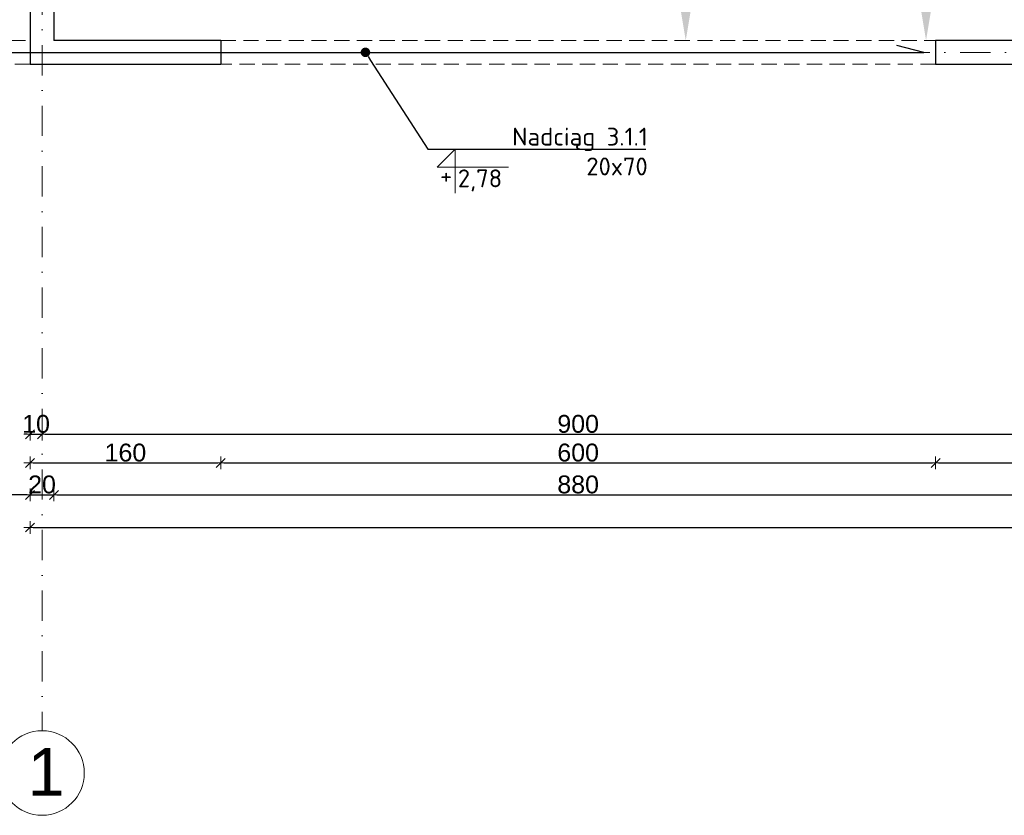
# Model space of a CAD drawing. Header units: millimetres. Extents: x -81893328 to 44149, y -26843406 to 95443303.
# Tile 83 of 100: x 27673 to 28499, y 7808 to 8476. Entities that reach past the tile are written whole.
import ezdxf
from ezdxf import colors
from ezdxf.entities.mleader import LeaderData, LeaderLine
from ezdxf.enums import TextEntityAlignment as Align
from ezdxf.math import Vec2, Vec3

# ---------------------------------------------------------------- set-up
doc = ezdxf.new("R2010")
doc.units = ezdxf.units.MM
doc.linetypes.add('DASHDOTX2', pattern=[50.8, 25.4, -12.7, 0, -12.7])
doc.linetypes.add('DASHED', pattern=[19.05, 12.7, -6.35])
for name, color, linetype, lineweight in [('A- osie', 2, 'DASHDOTX2', 5), ('aRMZ - osie', 2, 'DASHDOTX2', 5), ('aRMZ - wymiarowanie', 4, 'Continuous', 13), ('kRMZ - nadproża monolityczne', 1, 'DASHED', 5), ('kRMZ - podciągi opisy', 2, 'Continuous', 5), ('kRMZ - ściany nośne', 5, 'Continuous', 30)]:
    doc.layers.add(name, color=color, linetype=linetype, lineweight=lineweight)
doc.styles.add('1-100 2', font='arial.ttf', dxfattribs={"height": 15})
doc.styles.add('1-100 RM wymiar', font='isocpeur.ttf', dxfattribs={"height": 15})
doc.styles.get("Standard").update_dxf_attribs({"font": 'arial.ttf'})
doc.dimstyles.new('1-100', dxfattribs={"dimtxt": 15, "dimasz": 2.5, "dimexe": 1.25, "dimexo": 0.625, "dimgap": 1, "dimtad": 1, "dimdec": 0, "dimtxsty": '1-100 2', "dimblk": 'ZNACZKI', "dimcen": 2, "dimdle": 5, "dimse1": 1, "dimse2": 1, "dimclrd": 7, "dimclrt": 7, "dimadec": 0, "dimazin": 0, "dimtfac": 1, "dimtdec": 0, "dimtix": 1, "dimtmove": 1, "dimatfit": 3, "dimldrblk": 'ZNACZKI', "dimfxl": 1, "dimarcsym": 0})
doc.dimstyles.new('wymiarowanie prętów 1-100', dxfattribs={"dimtxt": 15, "dimasz": 25, "dimexe": 1.25, "dimexo": 0.625, "dimgap": 1, "dimtad": 1, "dimdec": 0, "dimtxsty": '1-100 2', "dimcen": 2, "dimdle": 5, "dimse1": 1, "dimse2": 1, "dimclrd": 7, "dimclrt": 7, "dimadec": 0, "dimazin": 0, "dimtfac": 1, "dimtdec": 0, "dimtix": 1, "dimtmove": 1, "dimatfit": 3, "dimldrblk": 'ZNACZKI', "dimfxl": 1, "dimarcsym": 0})

# ---------------------------------------------------------------- blocks, each defined once
blk = doc.blocks.new('ZNACZKI')
for p, q in [((0, 2.131), (0, -2.131)), ((1.507, 1.507), (-1.507, -1.507)), ((-2.131, 0), (2.131, 0))]:
    blk.add_line(p, q)
blk = doc.blocks.new('*D138')
at = {"layer": 'aRMZ - wymiarowanie', "color": 7, "lineweight": -2, "ltscale": 2, "transparency": 16777216}
for p, q in [((27325.54, 8451.48), (27325.54, 8453.98)), ((27325.54, 8448.98), (27325.54, 8438.98)), ((27325.54, 8436.48), (27325.54, 8433.98))]:
    blk.add_line(p, q, dxfattribs=at)
at = {"layer": 'Defpoints', "color": 0, "ltscale": 2, "transparency": 16777216}
for p in [(27666.44, 8448.98), (27325.54, 8438.98), (27681.44, 8438.98)]:
    blk.add_point(p, dxfattribs=at)
at = {"layer": 'aRMZ - wymiarowanie', "color": 7, "lineweight": -2, "ltscale": 2, "transparency": 16777216, "xscale": 2.5, "yscale": 2.5, "zscale": 2.5}
for p, rotation in [((27325.54, 8448.98), 270), ((27325.54, 8438.98), 90)]:
    blk.add_blockref('ZNACZKI', p, dxfattribs=dict(at, rotation=rotation))
at = {"layer": 'aRMZ - wymiarowanie', "color": 7, "ltscale": 2, "transparency": 16777216, "insert": (27316.88, 8443.98), "char_height": 15, "attachment_point": 5, "rotation": 90, "style": '1-100 2'}
blk.add_mtext('10', dxfattribs=at)
blk = doc.blocks.new('*D142')
at = {"layer": 'aRMZ - wymiarowanie', "color": 7, "lineweight": -2, "ltscale": 2, "transparency": 16777216}
for p, q in [((27678.94, 8128.22), (27676.44, 8128.22)), ((27681.44, 8128.22), (27691.44, 8128.22)), ((27693.94, 8128.22), (27696.44, 8128.22))]:
    blk.add_line(p, q, dxfattribs=at)
at = {"layer": 'Defpoints', "color": 0, "ltscale": 2, "transparency": 16777216}
for p in [(27681.44, 8438.98), (27691.44, 8423.98), (27691.44, 8128.22)]:
    blk.add_point(p, dxfattribs=at)
at = {"layer": 'aRMZ - wymiarowanie', "color": 7, "lineweight": -2, "ltscale": 2, "transparency": 16777216, "xscale": 2.5, "yscale": 2.5, "zscale": 2.5}
blk.add_blockref('ZNACZKI', (27681.44, 8128.22), dxfattribs=at)
at = {"layer": 'aRMZ - wymiarowanie', "color": 7, "lineweight": -2, "ltscale": 2, "transparency": 16777216, "xscale": 2.5, "yscale": 2.5, "zscale": 2.5, "rotation": 180}
blk.add_blockref('ZNACZKI', (27691.44, 8128.22), dxfattribs=at)
at = {"layer": 'aRMZ - wymiarowanie', "color": 7, "ltscale": 2, "transparency": 16777216, "insert": (27686.44, 8136.88), "char_height": 15, "attachment_point": 5, "style": '1-100 2'}
blk.add_mtext('10', dxfattribs=at)
blk = doc.blocks.new('*D143')
at = {"layer": 'aRMZ - wymiarowanie', "color": 7, "lineweight": -2, "ltscale": 2, "transparency": 16777216}
blk.add_line((27693.94, 8128.22), (28588.94, 8128.22), dxfattribs=at)
at = {"layer": 'Defpoints', "color": 0, "ltscale": 2, "transparency": 16777216}
for p in [(27691.44, 8423.98), (28591.44, 8423.98), (28591.44, 8128.22)]:
    blk.add_point(p, dxfattribs=at)
at = {"layer": 'aRMZ - wymiarowanie', "color": 7, "lineweight": -2, "ltscale": 2, "transparency": 16777216, "xscale": 2.5, "yscale": 2.5, "zscale": 2.5, "rotation": 180}
blk.add_blockref('ZNACZKI', (27691.44, 8128.22), dxfattribs=at)
at = {"layer": 'aRMZ - wymiarowanie', "color": 7, "lineweight": -2, "ltscale": 2, "transparency": 16777216, "xscale": 2.5, "yscale": 2.5, "zscale": 2.5}
blk.add_blockref('ZNACZKI', (28591.44, 8128.22), dxfattribs=at)
at = {"layer": 'aRMZ - wymiarowanie', "color": 7, "ltscale": 2, "transparency": 16777216, "insert": (28141.44, 8136.88), "char_height": 15, "attachment_point": 5, "style": '1-100 2'}
blk.add_mtext('900', dxfattribs=at)
blk = doc.blocks.new('*D125')
at = {"layer": 'aRMZ - wymiarowanie', "color": 7, "lineweight": -2, "ltscale": 2, "transparency": 16777216}
for p, q in [((27678.94, 8077.35), (27676.44, 8077.35)), ((27681.44, 8077.35), (27701.44, 8077.35)), ((27703.94, 8077.35), (27706.44, 8077.35))]:
    blk.add_line(p, q, dxfattribs=at)
at = {"layer": 'Defpoints', "color": 0, "ltscale": 2, "transparency": 16777216}
for p in [(27701.44, 8458.98), (27681.44, 8438.98), (27701.44, 8077.35)]:
    blk.add_point(p, dxfattribs=at)
at = {"layer": 'aRMZ - wymiarowanie', "color": 7, "lineweight": -2, "ltscale": 2, "transparency": 16777216, "xscale": 2.5, "yscale": 2.5, "zscale": 2.5}
blk.add_blockref('ZNACZKI', (27681.44, 8077.35), dxfattribs=at)
at = {"layer": 'aRMZ - wymiarowanie', "color": 7, "lineweight": -2, "ltscale": 2, "transparency": 16777216, "xscale": 2.5, "yscale": 2.5, "zscale": 2.5, "rotation": 180}
blk.add_blockref('ZNACZKI', (27701.44, 8077.35), dxfattribs=at)
at = {"layer": 'aRMZ - wymiarowanie', "color": 7, "ltscale": 2, "transparency": 16777216, "insert": (27691.44, 8086), "char_height": 15, "attachment_point": 5, "style": '1-100 2'}
blk.add_mtext('20', dxfattribs=at)
blk = doc.blocks.new('*D126')
at = {"layer": 'aRMZ - wymiarowanie', "color": 7, "lineweight": -2, "ltscale": 2, "transparency": 16777216}
blk.add_line((27703.94, 8077.35), (28578.94, 8077.35), dxfattribs=at)
at = {"layer": 'Defpoints', "color": 0, "ltscale": 2, "transparency": 16777216}
for p in [(27701.44, 8458.98), (28581.44, 8458.98), (28581.44, 8077.35)]:
    blk.add_point(p, dxfattribs=at)
at = {"layer": 'aRMZ - wymiarowanie', "color": 7, "lineweight": -2, "ltscale": 2, "transparency": 16777216, "xscale": 2.5, "yscale": 2.5, "zscale": 2.5, "rotation": 180}
blk.add_blockref('ZNACZKI', (27701.44, 8077.35), dxfattribs=at)
at = {"layer": 'aRMZ - wymiarowanie', "color": 7, "lineweight": -2, "ltscale": 2, "transparency": 16777216, "xscale": 2.5, "yscale": 2.5, "zscale": 2.5}
blk.add_blockref('ZNACZKI', (28581.44, 8077.35), dxfattribs=at)
at = {"layer": 'aRMZ - wymiarowanie', "color": 7, "ltscale": 2, "transparency": 16777216, "insert": (28141.44, 8086), "char_height": 15, "attachment_point": 5, "style": '1-100 2'}
blk.add_mtext('880', dxfattribs=at)
blk = doc.blocks.new('*D118')
at = {"layer": 'aRMZ - wymiarowanie', "color": 7, "lineweight": -2, "ltscale": 2, "transparency": 16777216}
blk.add_line((27683.94, 8049.93), (29798.94, 8049.93), dxfattribs=at)
at = {"layer": 'Defpoints', "color": 0, "ltscale": 2, "transparency": 16777216}
for p in [(27681.44, 8438.98), (29801.44, 8438.98), (29801.44, 8049.93)]:
    blk.add_point(p, dxfattribs=at)
at = {"layer": 'aRMZ - wymiarowanie', "color": 7, "lineweight": -2, "ltscale": 2, "transparency": 16777216, "xscale": 2.5, "yscale": 2.5, "zscale": 2.5, "rotation": 180}
blk.add_blockref('ZNACZKI', (27681.44, 8049.93), dxfattribs=at)
at = {"layer": 'aRMZ - wymiarowanie', "color": 7, "lineweight": -2, "ltscale": 2, "transparency": 16777216, "xscale": 2.5, "yscale": 2.5, "zscale": 2.5}
blk.add_blockref('ZNACZKI', (29801.44, 8049.93), dxfattribs=at)
at = {"layer": 'aRMZ - wymiarowanie', "color": 7, "ltscale": 2, "transparency": 16777216, "insert": (28741.44, 8058.59), "char_height": 15, "attachment_point": 5, "style": '1-100 2'}
blk.add_mtext('2120', dxfattribs=at)
blk = doc.blocks.new('*D119')
at = {"layer": 'aRMZ - wymiarowanie', "color": 7, "lineweight": -2, "ltscale": 2, "transparency": 16777216}
for p, q in [((27297.89, 8461.48), (27297.89, 8463.98)), ((27297.89, 8438.98), (27297.89, 8458.98)), ((27297.89, 8436.48), (27297.89, 8433.98))]:
    blk.add_line(p, q, dxfattribs=at)
at = {"layer": 'Defpoints', "color": 0, "ltscale": 2, "transparency": 16777216}
for p in [(27297.89, 8458.98), (27701.44, 8458.98), (27681.44, 8438.98)]:
    blk.add_point(p, dxfattribs=at)
at = {"layer": 'aRMZ - wymiarowanie', "color": 7, "lineweight": -2, "ltscale": 2, "transparency": 16777216, "xscale": 2.5, "yscale": 2.5, "zscale": 2.5}
for p, rotation in [((27297.89, 8458.98), 270), ((27297.89, 8438.98), 90)]:
    blk.add_blockref('ZNACZKI', p, dxfattribs=dict(at, rotation=rotation))
at = {"layer": 'aRMZ - wymiarowanie', "color": 7, "ltscale": 2, "transparency": 16777216, "insert": (27289.24, 8448.98), "char_height": 15, "attachment_point": 5, "rotation": 90, "style": '1-100 2'}
blk.add_mtext('20', dxfattribs=at)
blk = doc.blocks.new('*D150')
at = {"layer": 'aRMZ - wymiarowanie', "color": 7, "lineweight": -2, "ltscale": 2, "transparency": 16777216}
blk.add_line((27297.89, 8461.48), (27297.89, 8936.48), dxfattribs=at)
at = {"layer": 'Defpoints', "color": 0, "ltscale": 2, "transparency": 16777216}
for p in [(27297.89, 8938.98), (27701.44, 8938.98), (27701.44, 8458.98)]:
    blk.add_point(p, dxfattribs=at)
at = {"layer": 'aRMZ - wymiarowanie', "color": 7, "lineweight": -2, "ltscale": 2, "transparency": 16777216, "xscale": 2.5, "yscale": 2.5, "zscale": 2.5}
for p, rotation in [((27297.89, 8938.98), 90), ((27297.89, 8458.98), 270)]:
    blk.add_blockref('ZNACZKI', p, dxfattribs=dict(at, rotation=rotation))
at = {"layer": 'aRMZ - wymiarowanie', "color": 7, "ltscale": 2, "transparency": 16777216, "insert": (27289.24, 8698.98), "char_height": 15, "attachment_point": 5, "rotation": 90, "style": '1-100 2'}
blk.add_mtext('480', dxfattribs=at)
blk = doc.blocks.new('*D120')
at = {"layer": 'aRMZ - wymiarowanie', "color": 7, "lineweight": -2, "ltscale": 2, "transparency": 16777216}
blk.add_line((27274.32, 8956.48), (27274.32, 8441.48), dxfattribs=at)
at = {"layer": 'Defpoints', "color": 0, "ltscale": 2, "transparency": 16777216}
for p in [(27681.44, 8958.98), (27274.32, 8438.98), (27681.44, 8438.98)]:
    blk.add_point(p, dxfattribs=at)
at = {"layer": 'aRMZ - wymiarowanie', "color": 7, "lineweight": -2, "ltscale": 2, "transparency": 16777216, "xscale": 2.5, "yscale": 2.5, "zscale": 2.5}
for p, rotation in [((27274.32, 8958.98), 90), ((27274.32, 8438.98), 270)]:
    blk.add_blockref('ZNACZKI', p, dxfattribs=dict(at, rotation=rotation))
at = {"layer": 'aRMZ - wymiarowanie', "color": 7, "ltscale": 2, "transparency": 16777216, "insert": (27265.66, 8698.98), "char_height": 15, "attachment_point": 5, "rotation": 90, "style": '1-100 2'}
blk.add_mtext('520', dxfattribs=at)
blk = doc.blocks.new('*D155')
at = {"layer": 'aRMZ - wymiarowanie', "color": 7, "lineweight": -2, "ltscale": 2, "transparency": 16777216}
blk.add_line((27683.94, 8104.12), (27838.94, 8104.12), dxfattribs=at)
at = {"layer": 'Defpoints', "color": 0, "ltscale": 2, "transparency": 16777216}
for p in [(27681.44, 8438.98), (27841.44, 8438.98), (27841.44, 8104.12)]:
    blk.add_point(p, dxfattribs=at)
at = {"layer": 'aRMZ - wymiarowanie', "color": 7, "lineweight": -2, "ltscale": 2, "transparency": 16777216, "xscale": 2.5, "yscale": 2.5, "zscale": 2.5, "rotation": 180}
blk.add_blockref('ZNACZKI', (27681.44, 8104.12), dxfattribs=at)
at = {"layer": 'aRMZ - wymiarowanie', "color": 7, "lineweight": -2, "ltscale": 2, "transparency": 16777216, "xscale": 2.5, "yscale": 2.5, "zscale": 2.5}
blk.add_blockref('ZNACZKI', (27841.44, 8104.12), dxfattribs=at)
at = {"layer": 'aRMZ - wymiarowanie', "color": 7, "ltscale": 2, "transparency": 16777216, "insert": (27761.44, 8112.78), "char_height": 15, "attachment_point": 5, "style": '1-100 2'}
blk.add_mtext('160', dxfattribs=at)
blk = doc.blocks.new('*D156')
at = {"layer": 'aRMZ - wymiarowanie', "color": 7, "lineweight": -2, "ltscale": 2, "transparency": 16777216}
blk.add_line((27843.94, 8104.12), (28438.94, 8104.12), dxfattribs=at)
at = {"layer": 'Defpoints', "color": 0, "ltscale": 2, "transparency": 16777216}
for p in [(27841.44, 8438.98), (28441.44, 8438.98), (28441.44, 8104.12)]:
    blk.add_point(p, dxfattribs=at)
at = {"layer": 'aRMZ - wymiarowanie', "color": 7, "lineweight": -2, "ltscale": 2, "transparency": 16777216, "xscale": 2.5, "yscale": 2.5, "zscale": 2.5, "rotation": 180}
blk.add_blockref('ZNACZKI', (27841.44, 8104.12), dxfattribs=at)
at = {"layer": 'aRMZ - wymiarowanie', "color": 7, "lineweight": -2, "ltscale": 2, "transparency": 16777216, "xscale": 2.5, "yscale": 2.5, "zscale": 2.5}
blk.add_blockref('ZNACZKI', (28441.44, 8104.12), dxfattribs=at)
at = {"layer": 'aRMZ - wymiarowanie', "color": 7, "ltscale": 2, "transparency": 16777216, "insert": (28141.44, 8112.78), "char_height": 15, "attachment_point": 5, "style": '1-100 2'}
blk.add_mtext('600', dxfattribs=at)
blk = doc.blocks.new('*D157')
at = {"layer": 'aRMZ - wymiarowanie', "color": 7, "lineweight": -2, "ltscale": 2, "transparency": 16777216}
blk.add_line((28443.94, 8104.12), (28758.94, 8104.12), dxfattribs=at)
at = {"layer": 'Defpoints', "color": 0, "ltscale": 2, "transparency": 16777216}
for p in [(28441.44, 8438.98), (28761.44, 8438.98), (28761.44, 8104.12)]:
    blk.add_point(p, dxfattribs=at)
at = {"layer": 'aRMZ - wymiarowanie', "color": 7, "lineweight": -2, "ltscale": 2, "transparency": 16777216, "xscale": 2.5, "yscale": 2.5, "zscale": 2.5, "rotation": 180}
blk.add_blockref('ZNACZKI', (28441.44, 8104.12), dxfattribs=at)
at = {"layer": 'aRMZ - wymiarowanie', "color": 7, "lineweight": -2, "ltscale": 2, "transparency": 16777216, "xscale": 2.5, "yscale": 2.5, "zscale": 2.5}
blk.add_blockref('ZNACZKI', (28761.44, 8104.12), dxfattribs=at)
at = {"layer": 'aRMZ - wymiarowanie', "color": 7, "ltscale": 2, "transparency": 16777216, "insert": (28601.44, 8112.79), "char_height": 15, "attachment_point": 5, "style": '1-100 2'}
blk.add_mtext('320', dxfattribs=at)
blk = doc.blocks.new('*D168')
at = {"layer": 'aRMZ - wymiarowanie', "color": 7, "lineweight": -2, "ltscale": 2, "transparency": 16777216}
blk.add_line((27678.94, 8077.35), (27533.94, 8077.35), dxfattribs=at)
at = {"layer": 'Defpoints', "color": 0, "ltscale": 2, "transparency": 16777216}
for p in [(27531.44, 8438.98), (27681.44, 8438.98), (27531.44, 8077.35)]:
    blk.add_point(p, dxfattribs=at)
at = {"layer": 'aRMZ - wymiarowanie', "color": 7, "lineweight": -2, "ltscale": 2, "transparency": 16777216, "xscale": 2.5, "yscale": 2.5, "zscale": 2.5, "rotation": 180}
blk.add_blockref('ZNACZKI', (27531.44, 8077.35), dxfattribs=at)
at = {"layer": 'aRMZ - wymiarowanie', "color": 7, "lineweight": -2, "ltscale": 2, "transparency": 16777216, "xscale": 2.5, "yscale": 2.5, "zscale": 2.5}
blk.add_blockref('ZNACZKI', (27681.44, 8077.35), dxfattribs=at)
at = {"layer": 'aRMZ - wymiarowanie', "color": 7, "ltscale": 2, "transparency": 16777216, "insert": (27606.44, 8086), "char_height": 15, "attachment_point": 5, "style": '1-100 2'}
blk.add_mtext('150', dxfattribs=at)
blk = doc.blocks.new('_Dot')
at = {"color": 0, "linetype": 'ByBlock', "lineweight": -2}
blk.add_line((-0.5, 0), (-1, 0), dxfattribs=at)
at = {"color": 0, "linetype": 'ByBlock', "const_width": 0.5}
blk.add_lwpolyline([(-0.25, 0, 1), (0.25, 0, 1)], format="xyb", close=True, dxfattribs=at)
blk = doc.blocks.new('*U154')
at = {"color": 0, "lineweight": 5}
blk.add_lwpolyline([(0, -37), (0, 0), (-15, -15), (45, -15)], dxfattribs=at)
at = {"color": 0, "style": '1-100 RM wymiar'}
blk.add_attdef('symbol', text='', height=15, dxfattribs=at).set_placement((-7.5, -14.5), align=Align.MIDDLE_CENTER)
blk.add_attdef('wartość', text='', height=15, dxfattribs=at).set_placement((2.37, -12.5), align=Align.MIDDLE_LEFT)
blk = doc.blocks.new('*D1106')
at = {"layer": 'aRMZ - wymiarowanie', "color": 7, "lineweight": -2, "ltscale": 2, "transparency": 16777216}
blk.add_line((28231.77, 8563.98), (28231.77, 8483.98), dxfattribs=at)
at = {"layer": 'aRMZ - wymiarowanie', "color": 7, "ltscale": 2, "transparency": 16777216}
for points in [[(28227.6, 8563.98), (28235.94, 8563.98), (28231.77, 8588.98)], [(28227.6, 8483.98), (28235.94, 8483.98), (28231.77, 8458.98)]]:
    blk.add_solid(points, dxfattribs=at)
at = {"layer": 'Defpoints', "color": 0, "ltscale": 2, "transparency": 16777216}
for p in [(28191.44, 8588.98), (28211.95, 8458.98), (28231.77, 8458.98)]:
    blk.add_point(p, dxfattribs=at)
at = {"layer": 'aRMZ - wymiarowanie', "color": 7, "ltscale": 2, "transparency": 16777216, "insert": (28223.11, 8523.98), "char_height": 15, "attachment_point": 5, "rotation": 90, "style": '1-100 2'}
blk.add_mtext('130', dxfattribs=at)
blk = doc.blocks.new('*D1128')
at = {"layer": 'aRMZ - wymiarowanie', "color": 7, "lineweight": -2, "ltscale": 2, "transparency": 16777216}
blk.add_line((28433.46, 8663.98), (28433.46, 8483.98), dxfattribs=at)
at = {"layer": 'aRMZ - wymiarowanie', "color": 7, "ltscale": 2, "transparency": 16777216}
for points in [[(28429.29, 8663.98), (28437.63, 8663.98), (28433.46, 8688.98)], [(28429.29, 8483.98), (28437.63, 8483.98), (28433.46, 8458.98)]]:
    blk.add_solid(points, dxfattribs=at)
at = {"layer": 'Defpoints', "color": 0, "ltscale": 2, "transparency": 16777216}
for p in [(28431.44, 8688.98), (28433.46, 8458.98), (28441.44, 8458.98)]:
    blk.add_point(p, dxfattribs=at)
at = {"layer": 'aRMZ - wymiarowanie', "color": 7, "ltscale": 2, "transparency": 16777216, "insert": (28424.8, 8573.98), "char_height": 15, "attachment_point": 5, "rotation": 90, "style": '1-100 2'}
blk.add_mtext('230', dxfattribs=at)

msp = doc.modelspace()

# ---------------------------------------------------------------- linework, layer by layer
at = {"layer": 'A- osie', "linetype": 'Continuous'}
msp.add_circle((27691.439, 7843.7447), 35.5167, dxfattribs=at)
at = {"layer": 'aRMZ - osie'}
for p, q in [((27691.439, 9422.1665), (27691.439, 7879.2614)), ((27138.6771, 8448.9761), (30536.7437, 8448.9761))]:
    msp.add_line(p, q, dxfattribs=at)
at = {"layer": 'kRMZ - nadproża monolityczne'}
for points in [[(27531.439, 8458.9761), (27681.439, 8458.9761)], [(27841.439, 8458.9761), (28441.439, 8458.9761)], [(27681.439, 8438.9761), (27531.439, 8438.9761)], [(28441.439, 8438.9761), (27841.439, 8438.9761)]]:
    msp.add_lwpolyline(points, dxfattribs=at)
at = {"layer": 'kRMZ - podciągi opisy', "lineweight": 30}
msp.add_lwpolyline([(27558.6564, 8442.4757), (27542.3865, 8448.9761), (28431.5906, 8448.9758), (28408.9649, 8454.6504)], dxfattribs=at)
at = {"layer": 'kRMZ - ściany nośne'}
for p, q in [((27681.439, 8958.9761), (27681.439, 8438.9761)), ((27701.439, 8938.9761), (27701.439, 8458.9761)), ((27841.439, 8458.9761), (27701.439, 8458.9761)), ((27841.439, 8458.9761), (27841.439, 8438.9761)), ((28581.439, 8458.9761), (28441.439, 8458.9761)), ((28441.439, 8458.9761), (28441.439, 8438.9761)), ((27681.439, 8438.9761), (27841.439, 8438.9761)), ((28441.439, 8438.9761), (28761.439, 8438.9761))]:
    msp.add_line(p, q, dxfattribs=at)

# ---------------------------------------------------------------- block references
at = {"layer": 'kRMZ - podciągi opisy'}
ref = msp.add_blockref('*U154', (28038.0953, 8367.6675), dxfattribs=at)
ref.add_attrib('symbol', '+', dxfattribs={"layer": '0', "color": 0, "height": 15, "style": '1-100 RM wymiar'}).set_placement((28030.5953, 8345.6675), align=Align.MIDDLE_CENTER)
ref.add_attrib('wartość', '2,78', dxfattribs={"layer": '0', "color": 0, "height": 15, "style": '1-100 RM wymiar'}).set_placement((28040.466, 8343.1675), align=Align.MIDDLE_LEFT)

# ---------------------------------------------------------------- texts
at = {"layer": 'A- osie', "insert": (27679.3336, 7864.6599), "char_height": 40, "width": 38.590363, "attachment_point": 1}
msp.add_mtext('1', dxfattribs=at)

# ---------------------------------------------------------------- dimensions: what is measured, and where the dimension line sits
at = {"layer": 'aRMZ - wymiarowanie', "color": 1, "ltscale": 2}
for base, p1, p2, dimstyle, picture, middle in [((27274.3194, 8438.9761), (27681.439, 8958.9761), (27681.439, 8438.9761), '1-100', '*D120', (27265.6608, 8698.9761)), ((27297.8943, 8938.9761), (27701.439, 8458.9761), (27701.439, 8938.9761), '1-100', '*D150', (27289.2357, 8698.9761)), ((28433.4613, 8458.9761), (28431.439, 8688.9761), (28441.439, 8458.9761), 'wymiarowanie prętów 1-100', '*D1128', (28424.7976, 8573.9761)), ((28231.7689, 8458.9761), (28191.439, 8588.9761), (28211.9535, 8458.9761), 'wymiarowanie prętów 1-100', '*D1106', (28223.1052, 8523.9761)), ((27297.8943, 8458.9761), (27681.439, 8438.9761), (27701.439, 8458.9761), '1-100', '*D119', (27289.2357, 8448.9761)), ((27325.536, 8438.9761), (27666.439, 8448.9761), (27681.439, 8438.9761), '1-100', '*D138', (27316.8774, 8443.9761))]:
    dim = msp.add_linear_dim(base=base, p1=p1, p2=p2, angle=90, dimstyle=dimstyle, dxfattribs=at)
    dim.commit()
    dim.dimension.update_dxf_attribs({"geometry": picture, "text_midpoint": middle})
for base, p1, p2, picture, middle in [((27701.439, 8077.3464), (27681.439, 8438.9761), (27701.439, 8458.9761), '*D125', (27691.439, 8086.005)), ((28581.439, 8077.3464), (27701.439, 8458.9761), (28581.439, 8458.9761), '*D126', (28141.439, 8086.005)), ((27531.439, 8077.3464), (27681.439, 8438.9761), (27531.439, 8438.9761), '*D168', (27606.439, 8086.005)), ((27691.439, 8128.2193), (27681.439, 8438.9761), (27691.439, 8423.9761), '*D142', (27686.439, 8136.8779)), ((29801.439, 8049.9317), (27681.439, 8438.9761), (29801.439, 8438.9761), '*D118', (28741.439, 8058.5903)), ((27841.439, 8104.1242), (27681.439, 8438.9761), (27841.439, 8438.9761), '*D155', (27761.439, 8112.7828)), ((28441.439, 8104.1242), (27841.439, 8438.9761), (28441.439, 8438.9761), '*D156', (28141.439, 8112.7828)), ((28761.439, 8104.1242), (28441.439, 8438.9761), (28761.439, 8438.9761), '*D157', (28601.439, 8112.7879)), ((28591.439, 8128.2193), (27691.439, 8423.9761), (28591.439, 8423.9761), '*D143', (28141.439, 8136.8779))]:
    dim = msp.add_linear_dim(base=base, p1=p1, p2=p2, dimstyle='1-100', dxfattribs=at)
    dim.commit()
    dim.dimension.update_dxf_attribs({"geometry": picture, "text_midpoint": middle})

# ---------------------------------------------------------------- leaders
at = {"layer": 'kRMZ - podciągi opisy'}
ml = msp.add_multileader_mtext('Standard', dxfattribs=at)
ml.set_content('       Nadciąg 3.1.1\\P20x70', color=256, style='1-100 RM wymiar')
ml.set_leader_properties()
ml.set_arrow_properties(name='DOT')
ml.build(insert=Vec2(0, 0))
ml.multileader.update_dxf_attribs({"text_left_attachment_type": 6, "text_right_attachment_type": 6, "arrow_head_size": 8})
ctx = ml.context
ctx.base_point, ctx.char_height, ctx.arrow_head_size, ctx.plane_origin = Vec3(28025.345, 8367.6675), 15, 8, Vec3(28226.1157, 9022.4121)
ctx.left_attachment, ctx.right_attachment, ctx.text_align_type = 6, 6, 2
notes = []
notes.append((ctx, [(1, (1, 1, 0), (28015.345, 8367.6675), (1, 0), 10, [(0, [(27962.9021, 8448.976)], 0, [])])]))
ctx.mtext.insert, ctx.mtext.alignment, ctx.mtext.flow_direction = Vec3(28199.845, 8385.6675), 3, 5
for ctx, leaders in notes:
    for number, flags, end, landing, length, lines in leaders:
        leader = LeaderData()
        leader.index, (leader.has_last_leader_line, leader.has_dogleg_vector, leader.attachment_direction) = number, flags
        leader.last_leader_point, leader.dogleg_vector, leader.dogleg_length = Vec3(end), Vec3(landing), length
        for number, points, colour, breaks in lines:
            line = LeaderLine()
            line.index, line.vertices, line.color, line.breaks = number, Vec3.list(points), colors.encode_raw_color(colour), breaks
            leader.lines.append(line)
        ctx.leaders.append(leader)

doc.saveas('drawing.dxf')
